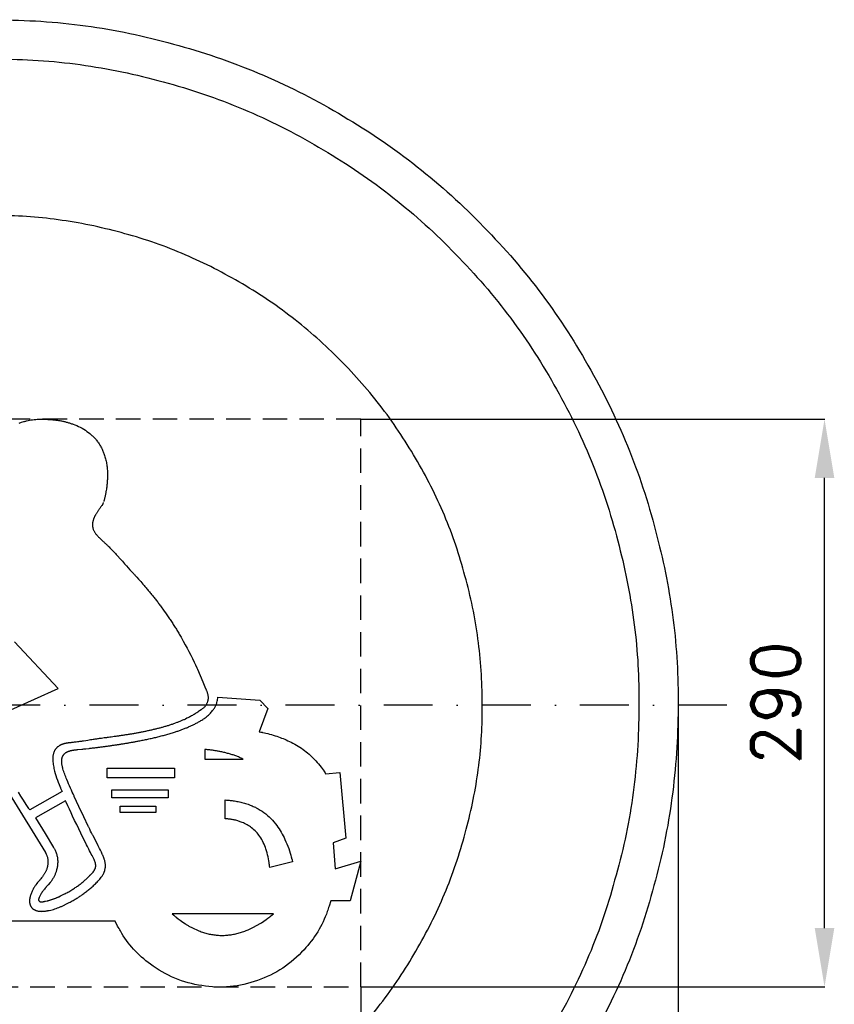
# Model space of a CAD drawing. Header units: millimetres. Extents: x -375 to 430, y -505 to 375.
# Tile 3 of 3: x 14 to 430, y -153 to 350. Entities that reach past the tile are written whole.
import ezdxf

# ---------------------------------------------------------------- set-up
doc = ezdxf.new("R2010")
doc.units = ezdxf.units.MM
doc.header["$LTSCALE"] = 5
doc.linetypes.add('ČERCHOVANÁX2', pattern=[2, 1, -0.5, 0, -0.5])
doc.linetypes.add('ČÁRKOVANÁX2', pattern=[1.5, 1, -0.5])
doc.layers.add('Kóty', color=2, linetype='Continuous')
doc.layers.add('Značka', color=7, linetype='Continuous')
doc.styles.get("Standard").update_dxf_attribs({"font": 'romand.shx', "height": 25})
doc.dimstyles.get("Standard").update_dxf_attribs({"dimtxt": 25, "dimasz": 30, "dimexe": 0.18, "dimexo": 0.0625, "dimgap": 12.5, "dimtad": 1, "dimdec": 0, "dimzin": 0, "dimdsep": 46, "dimtxsty": 'Standard', "dimcen": 0.09, "dimadec": 0, "dimazin": 0, "dimtfac": 1, "dimtdec": 0, "dimtofl": 0, "dimtmove": 0, "dimatfit": 3, "dimfxl": 1, "dimtolj": 1, "dimtzin": 0, "dimarcsym": 0})

# ---------------------------------------------------------------- blocks, each defined once
blk = doc.blocks.new('*D2')
at = {"layer": 'Defpoints', "color": 0, "transparency": 16777216}
for p in [(187.97, 146.12), (424.84, 146.12), (187.97, -143.88)]:
    blk.add_point(p, dxfattribs=at)
at = {"layer": 'Kóty', "color": 0, "lineweight": -2, "transparency": 16777216}
for p, q in [((188.03, 146.12), (425.02, 146.12)), ((424.84, -113.88), (424.84, 116.12)), ((188.03, -143.88), (425.02, -143.88))]:
    blk.add_line(p, q, dxfattribs=at)
at = {"layer": 'Kóty', "color": 0, "transparency": 16777216}
for points in [[(419.84, 116.12), (429.84, 116.12), (424.84, 146.12)], [(419.84, -113.88), (429.84, -113.88), (424.84, -143.88)]]:
    blk.add_solid(points, dxfattribs=at)
at = {"layer": 'Kóty', "color": 0, "transparency": 16777216, "insert": (399.84, 1.12), "char_height": 25, "attachment_point": 5, "rotation": 90}
blk.add_mtext('\\A1;290', dxfattribs=at)
blk = doc.blocks.new('*D3')
at = {"layer": 'Defpoints', "color": 0, "transparency": 16777216}
for p in [(-187.03, -143.88), (188.03, -143.88), (188.03, -424.82)]:
    blk.add_point(p, dxfattribs=at)
at = {"layer": 'Kóty', "color": 0, "lineweight": -2, "transparency": 16777216}
for p, q in [((-187.03, -143.95), (-187.03, -425)), ((188.03, -143.95), (188.03, -425)), ((-157.03, -424.82), (158.03, -424.82))]:
    blk.add_line(p, q, dxfattribs=at)
at = {"layer": 'Kóty', "color": 0, "transparency": 16777216}
for points in [[(-157.03, -419.82), (-157.03, -429.82), (-187.03, -424.82)], [(158.03, -419.82), (158.03, -429.82), (188.03, -424.82)]]:
    blk.add_solid(points, dxfattribs=at)
at = {"layer": 'Kóty', "color": 0, "transparency": 16777216, "insert": (0.5, -399.82), "char_height": 25, "attachment_point": 5}
blk.add_mtext('\\A1;375', dxfattribs=at)
blk = doc.blocks.new('*D4')
at = {"layer": 'Defpoints', "color": 0, "transparency": 16777216}
for p in [(-349.92, 4.7), (350.05, 0.12), (350.05, -499.82)]:
    blk.add_point(p, dxfattribs=at)
at = {"layer": 'Kóty', "color": 0, "lineweight": -2, "transparency": 16777216}
for p, q in [((-349.92, 4.64), (-349.92, -500)), ((350.05, 0.06), (350.05, -500)), ((-319.92, -499.82), (320.05, -499.82))]:
    blk.add_line(p, q, dxfattribs=at)
at = {"layer": 'Kóty', "color": 0, "transparency": 16777216}
for points in [[(-319.92, -494.82), (-319.92, -504.82), (-349.92, -499.82)], [(320.05, -494.82), (320.05, -504.82), (350.05, -499.82)]]:
    blk.add_solid(points, dxfattribs=at)
at = {"layer": 'Kóty', "color": 0, "transparency": 16777216, "insert": (0.06, -474.82), "char_height": 25, "attachment_point": 5}
blk.add_mtext('\\A1;700', dxfattribs=at)

msp = doc.modelspace()

# ---------------------------------------------------------------- linework, layer by layer
at = {"layer": 'Značka', "color": 6, "linetype": 'ČERCHOVANÁX2', "lineweight": 25, "ltscale": 5}
msp.add_line((375, 0), (-375, 0), dxfattribs=at)
at = {"layer": 'Značka', "color": 5}
for points in [[(4.63, 350.09, -0.034417), (50.29, 346.65, -0.034417), (95.05, 336.98, -0.034417), (138.27, 321.83, -0.034417), (179, 300.91, -0.034417), (216.82, 275.1, -0.034407), (250.76, 244.35, -0.034414), (280.62, 209.62, -0.034488), (305.42, 171.14, -0.034419), (325.25, 129.88, -0.034077), (339.28, 86.27, -0.03279), (347.56, 43.5, -0.034265), (350.05, 0.12)], [(13.62, 144.13), (14.73, 144.51), (15.84, 144.85, -0.010781), (17.35, 145.25, -0.014222), (18.88, 145.58, -0.014641), (20.42, 145.82, -0.011964), (21.97, 145.98, -0.010711), (23.54, 146.08, -0.010682), (25.1, 146.12), (26.67, 146.09), (28.24, 146.02), (29.89, 145.92, -0.008744), (31.53, 145.76, -0.010087), (33.16, 145.55, -0.009767), (34.79, 145.28, -0.010268), (36.39, 144.95, -0.011653), (37.98, 144.55, -0.011513), (39.56, 144.08, -0.00991), (41.11, 143.54), (42.04, 143.19), (42.96, 142.81), (43.87, 142.41), (44.76, 141.97), (45.64, 141.5), (46.5, 141), (47.34, 140.47), (48.16, 139.9), (48.92, 139.35), (49.65, 138.78, -0.011109), (50.36, 138.17, -0.010429), (51.04, 137.54, -0.010561), (51.7, 136.88, -0.011623), (52.33, 136.19, -0.010996), (52.92, 135.48), (53.49, 134.74, -0.008808), (54.05, 133.97, -0.011104), (54.57, 133.19, -0.011686), (55.06, 132.38, -0.010565), (55.52, 131.56, -0.010425), (55.94, 130.71, -0.011297), (56.32, 129.85, -0.01023), (56.67, 128.97, -0.007193), (56.99, 128.09, -0.008806), (57.37, 126.95, -0.011992), (57.69, 125.8, -0.012631), (57.97, 124.64, -0.010721), (58.19, 123.47, -0.009999), (58.36, 122.28, -0.010549), (58.49, 121.1, -0.009295), (58.57, 119.9, -0.006287), (58.62, 118.71, -0.005494), (58.64, 117.58, -0.007444), (58.64, 116.45, -0.007826), (58.6, 115.33, -0.006725), (58.52, 114.2, -0.006201), (58.43, 113.08, -0.006245), (58.3, 111.96, -0.00563), (58.15, 110.84, -0.004388), (57.98, 109.73, -0.002146), (57.88, 109.16, -0.002562), (57.78, 108.59, -0.002736), (57.68, 108.02, -0.002571), (57.56, 107.45, -0.00253), (57.45, 106.88, -0.002479), (57.32, 106.32, -0.002593), (57.2, 105.75, -0.002822), (57.06, 105.19), (56.99, 104.89), (56.91, 104.59), (56.85, 104.36), (56.79, 104.12), (56.78, 104.06), (56.76, 104)], [(56.47, 103.63), (56.46, 103.57), (56.44, 103.52), (56.39, 103.3, -0.024241), (56.32, 103.04, 0.000868), (56.21, 102.73, 0.256174), (56.19, 102.57, 0.213132), (56.29, 102.64, 0.013849), (56.45, 102.82), (56.31, 102.64), (56.16, 102.45), (56.09, 102.36), (56.01, 102.27), (55.94, 102.18), (55.87, 102.09), (55.62, 101.78), (55.38, 101.46), (55.14, 101.15), (54.91, 100.84), (54.67, 100.52), (54.44, 100.2), (54.21, 99.88), (53.98, 99.56), (53.81, 99.3), (53.63, 99.04), (53.46, 98.78), (53.29, 98.52), (53.13, 98.25), (52.96, 97.99), (52.8, 97.72), (52.65, 97.45, 0.003795), (52.44, 97.08, 0.006487), (52.24, 96.71, 0.007911), (52.05, 96.34, 0.008009), (51.88, 95.95, 0.008676), (51.71, 95.57, 0.010265), (51.56, 95.17, 0.01037), (51.42, 94.78, 0.009017), (51.3, 94.37, 0.006353), (51.23, 94.11, 0.008176), (51.17, 93.84, 0.009003), (51.11, 93.58, 0.008853), (51.07, 93.31, 0.0095), (51.03, 93.04, 0.010592), (51.01, 92.77, 0.010559), (50.99, 92.5, 0.008974), (50.99, 92.22, 0.00891), (50.99, 91.96, 0.01055), (51, 91.7, 0.011028), (51.03, 91.43), (51.06, 91.17), (51.11, 90.91), (51.16, 90.65), (51.23, 90.4), (51.31, 90.15), (51.41, 89.82), (51.53, 89.5), (51.67, 89.19), (51.82, 88.88), (51.98, 88.58), (52.15, 88.29), (52.34, 88), (52.53, 87.72, 0.013236), (52.95, 87.16, 0.014189), (53.4, 86.62, 0.0128), (53.87, 86.1, 0.009095), (54.37, 85.6), (54.88, 85.12), (55.4, 84.64), (55.82, 84.26), (56.24, 83.88), (56.35, 83.78), (56.45, 83.69), (56.76, 83.41), (57.07, 83.13, -0.00537), (58.28, 81.99, -0.005898), (59.47, 80.83, -0.006731), (60.93, 79.34, -0.004722), (62.35, 77.82, -0.002698), (63.74, 76.28), (65.13, 74.74), (66.23, 73.5), (67.34, 72.26), (67.61, 71.95), (67.89, 71.64), (68.11, 71.4), (68.33, 71.16), (69.21, 70.18), (70.1, 69.21), (70.98, 68.24), (71.87, 67.27), (72.09, 67.03), (72.32, 66.79), (72.54, 66.55), (72.76, 66.31), (73.65, 65.34), (74.53, 64.36), (75.62, 63.14), (76.71, 61.91, -0.002671), (78.11, 60.3, -0.003514), (79.49, 58.67, -0.003753), (80.85, 57.03, -0.003412), (82.18, 55.37, -0.003399), (83.49, 53.69, -0.003739), (84.78, 51.99, -0.003447), (86.05, 50.28), (87.3, 48.55), (88.66, 46.63, -0.003809), (89.99, 44.69, -0.004165), (91.29, 42.74, -0.003755), (92.57, 40.76, -0.003789), (93.81, 38.77, -0.004257), (95.03, 36.75, -0.003927), (96.21, 34.72), (97.37, 32.68), (98.34, 30.92), (99.29, 29.16), (100.22, 27.38), (101.13, 25.59), (102.01, 23.8), (102.88, 21.99), (103.56, 20.54), (104.23, 19.08), (104.4, 18.72), (104.56, 18.35), (105.98, 15.14), (107.35, 11.91), (108.04, 10.21), (108.73, 8.51), (108.84, 8.3), (108.94, 8.08), (108.97, 8.03), (109, 7.97), (109.1, 7.74), (109.21, 7.52), (109.32, 7.23), (109.43, 6.94), (109.54, 6.64), (109.63, 6.34), (109.71, 6.04), (109.79, 5.74), (109.84, 5.49), (109.89, 5.23), (109.93, 4.98), (109.97, 4.73), (109.99, 4.47), (110.01, 4.22), (110.02, 3.96), (110.02, 3.7), (110.01, 3.41), (109.99, 3.12), (109.96, 2.84), (109.92, 2.55), (109.86, 2.27), (109.79, 1.98), (109.71, 1.7), (109.62, 1.43), (109.52, 1.17), (109.41, 0.91), (109.29, 0.66), (109.16, 0.41), (109.02, 0.17), (108.87, -0.06), (108.71, -0.29), (108.53, -0.51), (108.31, -0.77), (108.07, -1.02), (107.82, -1.26), (107.56, -1.49), (107.29, -1.71), (107.01, -1.92), (106.74, -2.13), (106.45, -2.33), (105.59, -2.95, -0.005958), (104.71, -3.55, -0.00681), (103.82, -4.13, -0.005912), (102.92, -4.69, -0.005674), (102.01, -5.22, -0.00611), (101.09, -5.74, -0.005937), (100.16, -6.23, -0.005031), (99.21, -6.7), (98.48, -7.05), (97.75, -7.39, -0.004157), (97.01, -7.72, -0.003719), (96.27, -8.03, -0.003551), (95.52, -8.34, -0.003712), (94.77, -8.64, -0.003209), (94.01, -8.92), (93.25, -9.2, -0.004011), (91.62, -9.78, -0.005699), (89.97, -10.33, -0.005945), (88.32, -10.84, -0.004783), (86.65, -11.32, -0.004156), (84.98, -11.77, -0.004101), (83.3, -12.19, -0.00349), (81.61, -12.59, -0.002298), (79.92, -12.97, -0.00211), (78.14, -13.35, -0.00275), (76.36, -13.72, -0.002921), (74.57, -14.07, -0.002557), (72.78, -14.4, -0.002413), (70.99, -14.72, -0.002499), (69.19, -15.01, -0.002237), (67.39, -15.29, -0.001628), (65.59, -15.56, -0.001178), (63.8, -15.82, -0.000906), (62.01, -16.07, -0.000681), (60.58, -16.26, -0.000851), (59.15, -16.45), (58.79, -16.5), (58.43, -16.55), (58.07, -16.59), (57.72, -16.64, 0.001046), (56.29, -16.83, 0.000981), (54.86, -17.03, 0.001316), (53.07, -17.28, 0.001677), (51.28, -17.55, 0.000935), (49.95, -17.75), (48.61, -17.96), (47.54, -18.13), (46.47, -18.29), (46.21, -18.34), (45.94, -18.38), (45.67, -18.42), (45.4, -18.46, -0.002618), (44.33, -18.62, -0.002503), (43.25, -18.76, -0.002614), (42.18, -18.9, -0.002893), (41.1, -19.02), (40.83, -19.05), (40.56, -19.08), (40.45, -19.09), (40.34, -19.11), (39.9, -19.15), (39.47, -19.2), (38.92, -19.26, 0.004966), (38.37, -19.33, 0.007647), (37.83, -19.41, 0.010126), (37.29, -19.51, 0.011162), (36.75, -19.63, 0.010659), (36.23, -19.78, 0.006815), (35.92, -19.87, 0.008499), (35.62, -19.97, 0.009357), (35.33, -20.08, 0.009279), (35.04, -20.21, 0.00976), (34.75, -20.34, 0.010748), (34.47, -20.48, 0.010416), (34.19, -20.64, 0.008573), (33.92, -20.8), (33.74, -20.93), (33.55, -21.05), (33.37, -21.19), (33.19, -21.33), (33.02, -21.47), (32.86, -21.63), (32.7, -21.79), (32.54, -21.95), (32.4, -22.11), (32.26, -22.28), (32.12, -22.45), (32, -22.63), (31.88, -22.82), (31.76, -23), (31.66, -23.19), (31.56, -23.39), (31.46, -23.6), (31.36, -23.81), (31.28, -24.02), (31.2, -24.24), (31.13, -24.46), (31.06, -24.68), (31, -24.91), (30.95, -25.13), (30.87, -25.52), (30.81, -25.92), (30.76, -26.31), (30.73, -26.71), (30.71, -27.11), (30.71, -27.51), (30.71, -27.92), (30.73, -28.32), (30.77, -28.99), (30.84, -29.67), (30.93, -30.34), (31.04, -31.01), (31.17, -31.68), (31.32, -32.34), (31.48, -33), (31.66, -33.66), (31.97, -34.81), (32.31, -35.95), (32.68, -37.08), (33.08, -38.21), (33.49, -39.32), (33.92, -40.43), (34.28, -41.32), (34.64, -42.2), (34.73, -42.42), (34.83, -42.64), (35.14, -43.37), (35.45, -44.11), (18.98, -53.53), (18.73, -53.16), (18.49, -52.78), (17.11, -50.65), (15.74, -48.51), (14.47, -46.49), (13.22, -44.46)], [(8.37, -45.16), (26.93, -75.32), (27.03, -75.49), (27.13, -75.65), (27.16, -75.7), (27.19, -75.76), (27.3, -75.96), (27.41, -76.18), (27.53, -76.45), (27.65, -76.72), (27.75, -77), (27.84, -77.28), (27.93, -77.57), (28, -77.86), (28.06, -78.13), (28.11, -78.4), (28.16, -78.67), (28.2, -78.95), (28.22, -79.22), (28.24, -79.5), (28.25, -79.78), (28.25, -80.05), (28.25, -80.37), (28.24, -80.68), (28.21, -80.99), (28.18, -81.29), (28.14, -81.6), (28.09, -81.91), (28.03, -82.21), (27.96, -82.52), (27.88, -82.82), (27.8, -83.13), (27.7, -83.43), (27.6, -83.73), (27.49, -84.02), (27.38, -84.32), (27.25, -84.61), (27.12, -84.89), (26.98, -85.18), (26.84, -85.46), (26.69, -85.74), (26.53, -86.01), (26.36, -86.28), (26.19, -86.55), (26.01, -86.81), (25.83, -87.07), (25.38, -87.67), (24.92, -88.27), (24.54, -88.73), (24.14, -89.19), (24.04, -89.3), (23.94, -89.41), (23.84, -89.53), (23.74, -89.64), (23.35, -90.09), (22.97, -90.56), (22.5, -91.14), (22.05, -91.74), (21.8, -92.09), (21.57, -92.44), (21.34, -92.8), (21.13, -93.17), (20.92, -93.54), (20.71, -93.91), (20.52, -94.29), (20.33, -94.67), (20.14, -95.08), (19.96, -95.48), (19.78, -95.89), (19.62, -96.31), (19.47, -96.73), (19.33, -97.15), (19.21, -97.58), (19.1, -98.01), (19.04, -98.3), (18.98, -98.58), (18.93, -98.87), (18.9, -99.16), (18.87, -99.46), (18.85, -99.75), (18.85, -100.04), (18.85, -100.34), (18.86, -100.53), (18.87, -100.72), (18.89, -100.91), (18.92, -101.1), (18.95, -101.29), (18.99, -101.47), (19.03, -101.66), (19.09, -101.84), (19.14, -102.01), (19.2, -102.18), (19.27, -102.34), (19.34, -102.5), (19.42, -102.66), (19.5, -102.81), (19.59, -102.96), (19.69, -103.11), (19.79, -103.25), (19.9, -103.39), (20.01, -103.53), (20.13, -103.65), (20.26, -103.78), (20.39, -103.9), (20.52, -104.01), (20.66, -104.12), (20.82, -104.23), (20.97, -104.33), (21.14, -104.43), (21.3, -104.52), (21.47, -104.61), (21.65, -104.69), (21.82, -104.76), (22, -104.83), (22.28, -104.93), (22.57, -105.01), (22.86, -105.09), (23.16, -105.15), (23.46, -105.2), (23.76, -105.23), (24.06, -105.26), (24.36, -105.28, 0.008875), (24.84, -105.3, 0.010471), (25.33, -105.3, 0.010475), (25.82, -105.28, 0.008825), (26.3, -105.24, 0.008103), (26.79, -105.19, 0.008465), (27.27, -105.12, 0.006836), (27.75, -105.04, 0.003254), (28.23, -104.95, 0.007965), (29.65, -104.65, 0.015035), (31.05, -104.29, 0.0162), (32.43, -103.85, 0.011473), (33.79, -103.33, 0.008809), (35.13, -102.76, 0.008024), (36.45, -102.15, 0.00641), (37.76, -101.5, 0.004049), (39.05, -100.83), (39.56, -100.55), (40.06, -100.28), (40.57, -100), (41.07, -99.72), (41.57, -99.44), (42.07, -99.15), (42.56, -98.85), (43.05, -98.55), (43.44, -98.32), (43.82, -98.08), (44.2, -97.83), (44.58, -97.58), (44.96, -97.33), (45.34, -97.08), (45.71, -96.82), (46.08, -96.56), (46.54, -96.24), (46.99, -95.92), (47.44, -95.58), (47.88, -95.24), (48.32, -94.9), (48.76, -94.55), (49.19, -94.2), (49.61, -93.84), (50.03, -93.48), (50.44, -93.11), (50.85, -92.74), (51.25, -92.36), (51.65, -91.98), (52.05, -91.59), (52.44, -91.2), (52.83, -90.81), (53.3, -90.34), (53.76, -89.86), (54.21, -89.37), (54.66, -88.87), (55.08, -88.36), (55.49, -87.84), (55.87, -87.3), (56.23, -86.74), (56.36, -86.53), (56.48, -86.31), (56.6, -86.09), (56.71, -85.87), (56.82, -85.65), (56.92, -85.43), (57.02, -85.2), (57.1, -84.96), (57.17, -84.78), (57.23, -84.6), (57.27, -84.45), (57.32, -84.3), (57.33, -84.26), (57.34, -84.22), (57.49, -83.46), (57.5, -83.41), (57.51, -83.36), (57.54, -83.16), (57.56, -82.96), (57.58, -82.71), (57.59, -82.46), (57.6, -82.21), (57.6, -81.96), (57.6, -81.71), (57.58, -81.46), (57.56, -81.2), (57.54, -80.93), (57.5, -80.66), (57.46, -80.4), (57.42, -80.13), (57.36, -79.87), (57.3, -79.61), (57.23, -79.35), (57.14, -79), (57.03, -78.66), (56.94, -78.39), (56.84, -78.12), (56.81, -78.05), (56.79, -77.98), (56.23, -76.65), (56.12, -76.4), (56, -76.14), (55.54, -75.13), (55.07, -74.12), (54.58, -73.12), (54.08, -72.12), (53.95, -71.87), (53.82, -71.63), (51.25, -66.69), (51.13, -66.45), (51, -66.21), (50.52, -65.24), (50.03, -64.27), (49.55, -63.3), (49.08, -62.33), (48.96, -62.08), (48.84, -61.84), (46.52, -56.95), (44.07, -51.77), (41.65, -46.57), (41.55, -46.36), (41.45, -46.15), (41.06, -45.3), (40.68, -44.45), (40.2, -43.39), (39.73, -42.32), (39.26, -41.25), (38.79, -40.18), (38.33, -39.11), (37.88, -38.03), (37.6, -37.35), (37.32, -36.66), (37.05, -35.97), (36.78, -35.28), (36.53, -34.58), (36.3, -33.88), (36.08, -33.17), (35.88, -32.45), (35.79, -32.09), (35.7, -31.72), (35.61, -31.35), (35.54, -30.98), (35.47, -30.61), (35.41, -30.24), (35.37, -29.86), (35.33, -29.48), (35.31, -29.29), (35.3, -29.1), (35.29, -28.91), (35.29, -28.72), (35.29, -28.53), (35.29, -28.33), (35.3, -28.14), (35.31, -27.95), (35.33, -27.75), (35.35, -27.56), (35.38, -27.36), (35.41, -27.17), (35.45, -26.98), (35.5, -26.79), (35.56, -26.6), (35.63, -26.41), (35.69, -26.24), (35.76, -26.08), (35.84, -25.92), (35.92, -25.76), (36.01, -25.61), (36.11, -25.46), (36.21, -25.31), (36.32, -25.17), (36.44, -25.03), (36.56, -24.9), (36.69, -24.77), (36.82, -24.65), (36.96, -24.53), (37.11, -24.42), (37.26, -24.31), (37.41, -24.21), (37.61, -24.08, -0.011311), (37.83, -23.96, -0.01136), (38.04, -23.85, -0.009457), (38.26, -23.74, -0.008621), (38.49, -23.65, -0.009044), (38.72, -23.56, -0.00766), (38.95, -23.48, -0.004618), (39.18, -23.4, -0.005031), (39.49, -23.31, -0.007647), (39.8, -23.22), (40.11, -23.14, -0.006407), (40.42, -23.07, -0.005482), (40.74, -23.01, -0.005298), (41.06, -22.95, -0.00441), (41.38, -22.9, -0.003069), (41.69, -22.86), (41.84, -22.84), (41.99, -22.82), (42.14, -22.8), (42.29, -22.78), (42.44, -22.77), (42.59, -22.75), (42.71, -22.74), (42.83, -22.73), (42.86, -22.73), (42.89, -22.72), (43.2, -22.7), (43.52, -22.67), (45.51, -22.46), (45.61, -22.45), (45.71, -22.44), (46.11, -22.4), (46.51, -22.35), (47.01, -22.3), (47.51, -22.24), (49.23, -22.05, 0.001169), (50.95, -21.85, 0.001368), (52.67, -21.65, 0.001173), (54.39, -21.43, 0.001154), (56.11, -21.21, 0.001298), (57.82, -20.98, 0.001263), (59.54, -20.74, 0.001012), (61.26, -20.5, 0.001055), (62.93, -20.25, 0.001381), (64.61, -20, 0.001513), (66.28, -19.73, 0.001475), (67.95, -19.46, 0.001572), (69.62, -19.18, 0.001883), (71.29, -18.88, 0.001745), (72.96, -18.58, 0.001212), (74.62, -18.26, 0.001965), (76.94, -17.81, 0.003265), (79.24, -17.33, 0.003895), (81.55, -16.83, 0.003893), (83.84, -16.29, 0.00435), (86.13, -15.71, 0.005221), (88.41, -15.09, 0.005161), (90.67, -14.43, 0.004114), (92.92, -13.73, 0.003659), (94.61, -13.18, 0.005546), (96.28, -12.59, 0.006707), (97.95, -11.97, 0.007099), (99.59, -11.31, 0.008078), (101.22, -10.59, 0.009651), (102.82, -9.83, 0.009722), (104.4, -9, 0.008331), (105.94, -8.12, 0.00595), (106.84, -7.58, 0.008816), (107.71, -7.01, 0.010726), (108.57, -6.41, 0.011797), (109.4, -5.77, 0.014034), (110.2, -5.1, 0.017422), (110.96, -4.38, 0.017145), (111.66, -3.61, 0.013132), (112.32, -2.79), (112.8, -2.16, 0.015215), (113.24, -1.5, 0.01738), (113.64, -0.81, 0.017131), (113.99, -0.1, 0.017715), (114.3, 0.63, 0.019557), (114.55, 1.37), (114.71, 1.98), (114.83, 2.6), (114.85, 2.75), (114.88, 2.91), (114.94, 3.52), (114.97, 4.13), (136.37, 2.61), (140.54, -1.76), (136.18, -13.56), (136.89, -13.71), (137.6, -13.85), (137.79, -13.89), (137.98, -13.93), (138.75, -14.09), (139.51, -14.27), (140.47, -14.5), (141.41, -14.75), (142.36, -15.02), (143.3, -15.3), (144.23, -15.59), (145.16, -15.9), (145.98, -16.18), (146.79, -16.47), (147.59, -16.77), (148.39, -17.09), (149.19, -17.42), (149.98, -17.76), (150.76, -18.12), (151.54, -18.49), (152.45, -18.94), (153.35, -19.4), (154.24, -19.88), (155.12, -20.39), (155.99, -20.92), (156.84, -21.46), (157.68, -22.03), (158.51, -22.61), (159.3, -23.19), (160.08, -23.78), (160.84, -24.39), (161.59, -25.01), (162.32, -25.66), (163.03, -26.32), (163.73, -27.01), (164.41, -27.71), (165.11, -28.45), (165.79, -29.2), (166.45, -29.97), (167.09, -30.77), (167.71, -31.57), (168.31, -32.39), (168.78, -33.06), (169.23, -33.74), (169.34, -33.91), (169.45, -34.08), (169.76, -34.57), (170.07, -35.07), (177.27, -34.4), (180.3, -67.99), (173.96, -70.37), (175, -83.51), (187.97, -79.61), (182.57, -99.87), (172.63, -99.87), (171.81, -102.63, -0.010014), (170.92, -105.36, -0.052141), (166, -115.72, -0.052265), (159.01, -124.89, -0.06503), (148.15, -134.28, -0.064967), (135.23, -140.58, -0.064831), (121.22, -143.75, -0.064702), (106.87, -143.25, -0.064357), (93.04, -139.45, -0.063182), (80.58, -132.28, -0.052309), (71.95, -124.61, -0.057057), (65.24, -115.32, -0.011392), (63.84, -112.81), (62.53, -110.25), (-8.48, -110.25)], [(350.05, 0.12), (350.04, -2.17), (350.02, -4.46, -0.032168), (346.54, -50.09, -0.035723), (336.91, -94.89, -0.036667), (321.88, -138.14, -0.034754), (300.84, -178.83, -0.034039)], [(21.86, -57.62), (26.77, -65.6), (31.14, -72.68), (31.29, -72.93), (31.43, -73.17), (31.48, -73.26), (31.53, -73.34), (31.72, -73.69), (31.89, -74.04), (32.1, -74.48), (32.28, -74.93), (32.45, -75.39), (32.6, -75.86), (32.74, -76.33), (32.85, -76.81), (32.95, -77.25), (33.04, -77.7), (33.11, -78.15), (33.16, -78.6), (33.19, -79.06), (33.21, -79.51), (33.22, -79.97), (33.21, -80.42), (33.19, -80.88), (33.16, -81.34), (33.12, -81.79), (33.06, -82.25), (32.99, -82.7), (32.9, -83.15), (32.8, -83.6), (32.69, -84.04), (32.59, -84.4), (32.49, -84.75), (32.38, -85.1), (32.26, -85.45), (32.13, -85.8), (31.99, -86.14), (31.85, -86.48), (31.7, -86.82), (31.54, -87.18), (31.36, -87.53), (31.18, -87.89), (30.99, -88.23), (30.79, -88.57), (30.59, -88.91), (30.41, -89.18), (30.24, -89.44), (30.19, -89.5), (30.15, -89.57), (29.99, -89.8), (29.82, -90.02), (29.64, -90.27), (29.43, -90.49), (29.36, -90.57), (29.29, -90.64), (28.33, -91.7), (27.39, -92.79), (27.33, -92.87), (27.27, -92.94), (27.03, -93.23), (26.79, -93.53), (26.49, -93.9), (26.2, -94.28), (25.92, -94.65), (25.63, -95.03), (25.36, -95.42), (25.08, -95.8), (24.85, -96.13), (24.63, -96.46), (24.41, -96.8), (24.21, -97.15), (24.02, -97.52), (23.85, -97.89), (23.7, -98.28), (23.57, -98.67), (23.54, -98.8), (23.5, -98.94), (23.47, -99.07), (23.46, -99.21), (23.45, -99.34), (23.46, -99.47), (23.48, -99.6), (23.52, -99.73), (23.56, -99.83), (23.62, -99.93), (23.69, -100.02), (23.76, -100.1), (23.85, -100.17), (23.94, -100.24), (24.03, -100.3), (24.14, -100.35), (24.23, -100.39), (24.32, -100.41), (24.41, -100.44), (24.51, -100.45), (24.61, -100.46), (24.7, -100.46), (24.8, -100.47), (24.9, -100.46, 0.011413), (25.16, -100.45, 0.01182), (25.41, -100.42, 0.010648), (25.67, -100.39, 0.00787), (25.92, -100.34, 0.004912), (26.18, -100.29), (26.43, -100.24), (26.63, -100.19), (26.83, -100.15), (26.88, -100.14), (26.93, -100.12), (27.84, -99.93), (27.88, -99.92), (27.93, -99.91), (28.11, -99.87), (28.29, -99.83), (28.51, -99.77), (28.74, -99.72), (28.99, -99.65), (29.25, -99.58), (29.5, -99.5), (29.76, -99.42), (30.01, -99.34), (30.26, -99.25), (30.51, -99.17), (30.76, -99.08), (31.02, -98.99), (31.27, -98.89), (31.52, -98.8), (31.77, -98.7), (32.03, -98.6), (32.28, -98.5), (32.53, -98.4), (32.77, -98.29), (33.02, -98.19), (33.27, -98.08), (33.46, -98), (33.66, -97.91), (33.71, -97.89), (33.76, -97.87), (34.73, -97.42), (35.74, -96.92), (36.75, -96.41), (36.86, -96.35), (36.96, -96.3), (37.39, -96.07), (37.81, -95.84), (38.34, -95.56), (38.86, -95.26), (39.38, -94.96), (39.89, -94.65), (40.4, -94.34), (40.91, -94.03), (41.33, -93.76), (41.75, -93.49), (42.17, -93.21), (42.58, -92.94), (42.99, -92.65), (43.4, -92.37), (43.8, -92.08), (44.21, -91.78), (44.61, -91.48), (45, -91.18), (45.4, -90.88), (45.78, -90.57), (46.17, -90.25), (46.55, -89.93), (46.92, -89.6), (47.29, -89.26), (47.58, -88.99), (47.86, -88.72), (48.09, -88.5), (48.32, -88.28), (48.37, -88.22), (48.43, -88.16), (49.56, -87.04), (49.63, -86.97), (49.7, -86.9), (49.99, -86.61), (50.27, -86.32), (50.62, -85.96), (50.97, -85.59), (51.29, -85.21), (51.59, -84.81), (51.86, -84.39), (52.11, -83.95), (52.19, -83.81), (52.26, -83.66), (52.33, -83.52), (52.39, -83.37), (52.44, -83.21), (52.49, -83.06), (52.53, -82.94), (52.56, -82.81), (52.56, -82.78), (52.57, -82.75), (52.63, -82.23), (52.63, -81.71), (52.57, -81.19), (52.46, -80.68), (52.34, -80.26), (52.2, -79.86), (52, -79.35), (51.78, -78.86), (51.28, -77.85), (50.76, -76.85), (50.34, -76.02), (49.92, -75.18), (49.5, -74.34), (49.08, -73.51), (48.74, -72.83), (48.4, -72.16), (47.98, -71.32), (47.56, -70.48), (46.28, -67.9), (45.01, -65.32), (43.96, -63.16), (42.91, -61), (41.87, -58.83), (40.84, -56.66), (40.02, -54.93), (39.21, -53.19), (38.35, -51.34), (37.51, -49.49), (37.36, -49.16), (37.21, -48.84), (21.86, -57.62)], [(118.67, -48.39), (119.46, -48.45), (120.26, -48.51), (120.52, -48.54), (120.78, -48.56, -0.006001), (121.82, -48.67, -0.005813), (122.85, -48.8, -0.00739), (124.14, -49, -0.008008), (125.42, -49.24, -0.009143), (126.7, -49.51, -0.010879), (127.96, -49.84, -0.010053), (129.21, -50.21, -0.00669), (130.44, -50.63), (131.52, -51.02, -0.009921), (132.59, -51.45, -0.011189), (133.64, -51.91, -0.010098), (134.66, -52.42), (135.67, -52.97, -0.011451), (136.65, -53.56), (137.61, -54.19), (138.55, -54.86), (139.48, -55.56), (140.38, -56.3), (141.26, -57.08), (142.09, -57.89), (142.9, -58.74), (143.67, -59.61), (144.41, -60.52), (145.12, -61.45), (145.72, -62.29), (146.3, -63.14), (146.86, -64.01), (147.39, -64.9), (147.9, -65.8), (148.38, -66.72), (148.84, -67.64), (149.28, -68.58), (149.8, -69.73), (150.29, -70.9), (150.75, -72.07), (151.18, -73.26), (151.59, -74.45), (151.97, -75.66), (152.25, -76.63), (152.52, -77.6), (152.58, -77.85), (152.65, -78.09), (152.89, -79.04), (153.13, -79.99), (141.48, -82.94), (141.41, -82.29), (141.34, -81.65), (141.32, -81.44), (141.29, -81.23), (141.18, -80.4), (141.05, -79.57), (140.88, -78.53), (140.67, -77.5), (140.44, -76.48), (140.18, -75.46), (139.88, -74.45), (139.56, -73.45), (139.26, -72.61), (138.95, -71.77), (138.61, -70.94), (138.23, -70.13), (137.83, -69.33), (137.39, -68.55), (136.92, -67.79), (136.43, -67.05), (135.98, -66.43), (135.52, -65.82), (135.03, -65.23), (134.52, -64.66), (133.99, -64.12), (133.44, -63.59), (132.86, -63.09), (132.26, -62.62), (131.7, -62.19), (131.12, -61.79), (130.53, -61.41), (129.92, -61.05), (129.3, -60.72), (128.67, -60.41), (128.03, -60.11), (127.38, -59.84), (126.49, -59.5, 0.010725), (125.59, -59.2, 0.011246), (124.68, -58.93, 0.010338), (123.75, -58.69, 0.009648), (122.82, -58.5, 0.009234), (121.89, -58.34, 0.007617), (121.13, -58.23, 0.008431), (120.38, -58.15), (120.19, -58.13), (120, -58.11), (119.33, -58.05), (118.67, -58), (118.67, -48.39)], [(91.68, -106.54), (92.47, -107.21), (93.26, -107.88), (93.51, -108.09), (93.76, -108.29), (94.78, -109.11), (95.82, -109.89), (97.15, -110.84), (98.5, -111.74, 0.01041), (99.89, -112.6, 0.012541), (101.31, -113.39, 0.011547), (102.77, -114.11), (104.26, -114.79), (105.38, -115.26, 0.009773), (106.51, -115.71, 0.01116), (107.67, -116.1, 0.010092), (108.84, -116.45, 0.01019), (110.02, -116.76, 0.011436), (111.21, -117.01, 0.010865), (112.41, -117.21, 0.008428), (113.62, -117.37, 0.008127), (114.79, -117.49, 0.010517), (115.95, -117.57, 0.011205), (117.12, -117.59, 0.010233), (118.29, -117.57, 0.010152), (119.46, -117.51, 0.010975), (120.63, -117.39, 0.010216), (121.78, -117.23, 0.007878), (122.94, -117.03, 0.008047), (124.14, -116.79, 0.010038), (125.33, -116.5, 0.010397), (126.51, -116.17, 0.00911), (127.67, -115.79, 0.008608), (128.83, -115.38, 0.008842), (129.97, -114.92, 0.007935), (131.09, -114.43), (132.2, -113.91), (133.5, -113.27, 0.008201), (134.77, -112.59, 0.008655), (136.02, -111.88), (137.25, -111.12), (138.46, -110.33), (139.64, -109.51), (140.57, -108.82), (141.49, -108.12), (141.71, -107.94), (141.94, -107.76), (142.71, -107.15), (143.47, -106.54), (91.68, -106.54)]]:
    msp.add_lwpolyline(points, format="xyb", dxfattribs=at)
at = {"layer": 'Značka', "color": 1}
for points in [[(4.37, 330.09, -0.034417), (47.42, 326.84, -0.034417), (89.62, 317.73, -0.034415), (130.37, 303.45, -0.034416), (168.78, 283.72, -0.034418), (204.44, 259.39, -0.034406), (236.43, 230.39, -0.034413), (264.58, 197.65, -0.034487), (287.97, 161.36, -0.034418), (306.67, 122.47, -0.034077), (319.9, 81.35, -0.032792), (327.7, 41.02, -0.034265), (330.05, 0.12)], [(250.05, 0.12), (250.04, 1.75), (250.03, 3.39, 0.032169), (247.54, 35.98, 0.035722), (240.66, 67.98, 0.036667), (229.93, 98.88, 0.034753), (214.9, 127.94, 0.03404), (196.45, 154.96, 0.034453), (174.5, 179.19, 0.034563), (149.7, 200.52, 0.034428), (122.2, 218.24, 0.03439), (92.73, 232.42, 0.034416), (61.59, 242.43, 0.034424), (29.45, 248.49, 0.034418), (-3.22, 250.1, 0.034416)], [(179.13, -174.33, 0.034415), (200.45, -149.52, 0.034488), (218.17, -122.04, 0.034417), (232.34, -92.57, 0.034078), (242.36, -61.42, 0.032788), (248.27, -30.87, 0.034264), (250.05, 0.12)], [(330.05, 0.12), (330.04, -2.04), (330.02, -4.2, -0.032166), (326.74, -47.22, -0.035722), (317.66, -89.46, -0.036665), (303.49, -130.24, -0.034754), (283.65, -168.61, -0.034039)]]:
    msp.add_lwpolyline(points, format="xyb", dxfattribs=at)
at = {"layer": 'Značka', "color": 6, "linetype": 'ČÁRKOVANÁX2', "ltscale": 2.5}
msp.add_lwpolyline([(-187.03, -143.88), (187.97, -143.88), (187.97, 146.12), (-187.03, 146.12)], close=True, dxfattribs=at)
at = {"layer": 'Značka', "color": 5}
for points in [[(9.22, -2.33), (33.46, 8.61), (11.21, 32.3)], [(108.44, -22.6), (108.44, -27.5), (127.9, -27.5), (127.65, -27.38), (127.39, -27.26), (127.3, -27.22), (127.21, -27.18), (126.85, -27.01), (126.49, -26.85), (126.04, -26.66), (125.58, -26.46), (125.12, -26.28), (124.65, -26.1), (124.19, -25.93), (123.72, -25.76), (123.26, -25.59), (122.8, -25.43), (122.33, -25.28), (121.87, -25.13), (121.4, -24.99), (120.93, -24.85), (120.46, -24.72), (119.99, -24.59), (119.5, -24.46), (119.01, -24.33), (118.52, -24.21), (118.03, -24.09), (117.53, -23.98), (117.04, -23.87), (116.54, -23.77), (116.05, -23.67), (115.64, -23.59), (115.22, -23.51), (114.81, -23.44), (114.4, -23.37), (113.99, -23.3), (113.57, -23.23), (113.16, -23.17), (112.74, -23.1), (112.29, -23.04), (111.84, -22.98), (111.38, -22.92), (110.92, -22.86), (110.47, -22.81), (110.01, -22.75), (109.65, -22.72), (109.28, -22.68), (109.19, -22.67), (109.1, -22.66), (108.77, -22.63), (108.44, -22.6)], [(58.55, -32.12), (92.92, -32.12), (92.92, -37.16), (58.55, -37.16), (58.55, -32.12)], [(60.82, -43.25), (89.7, -43.25), (89.7, -47.34), (60.82, -47.34), (60.82, -43.25)], [(65.18, -51.63), (83.26, -51.63), (83.26, -54.86), (65.18, -54.86), (65.18, -51.63)]]:
    msp.add_lwpolyline(points, dxfattribs=at)

# ---------------------------------------------------------------- dimensions: what is measured, and where the dimension line sits
at = {"layer": 'Kóty'}
dim = msp.add_linear_dim(base=(424.84, 146.12), p1=(187.97, -143.88), p2=(187.97, 146.12), angle=90, dimstyle='Standard', dxfattribs=at)
dim.commit()
dim.dimension.update_dxf_attribs({"geometry": '*D2', "text_midpoint": (399.84, 1.12)})
for base, p1, p2, picture, middle in [((350.05, -499.82), (-349.92, 4.7), (350.05, 0.12), '*D4', (0.06, -474.82)), ((188.03, -424.82), (-187.03, -143.88), (188.03, -143.88), '*D3', (0.5, -399.82))]:
    dim = msp.add_linear_dim(base=base, p1=p1, p2=p2, dimstyle='Standard', dxfattribs=at)
    dim.commit()
    dim.dimension.update_dxf_attribs({"geometry": picture, "text_midpoint": middle})

doc.saveas('drawing.dxf')
